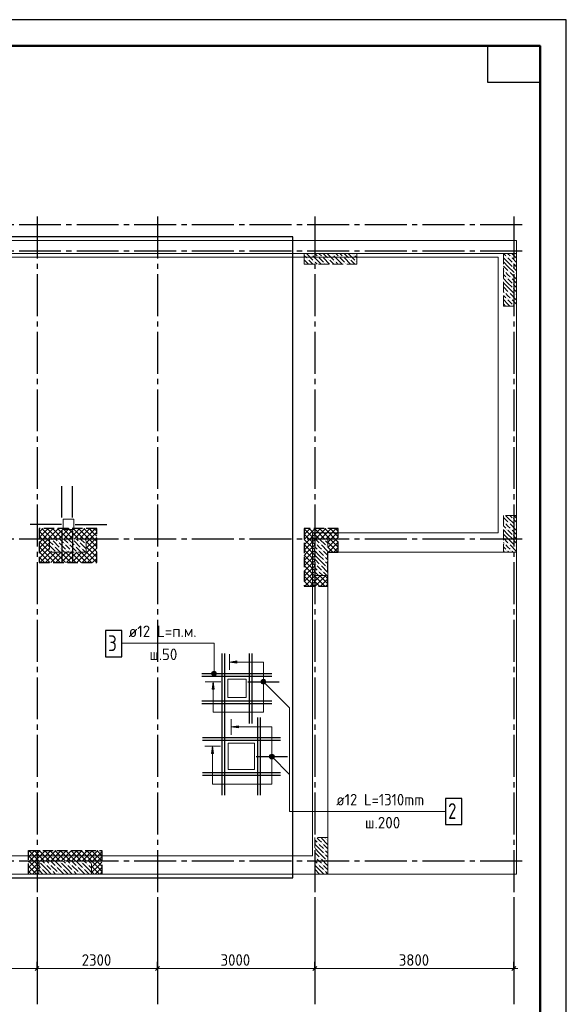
# Model space of a CAD drawing. Header units: millimetres. Extents: x 0 to 42000, y 0 to 29700.
# Tile 8 of 8: x 31570 to 42000, y 10896 to 29700. Entities that reach past the tile are written whole.
import ezdxf

# ---------------------------------------------------------------- set-up
doc = ezdxf.new("R2010")
doc.units = ezdxf.units.MM
doc.linetypes.add('______2', pattern=[270, 200, -70])
doc.linetypes.add('______5', pattern=[1100, 800, -100, 100, -100])
for name, color, linetype, lineweight in [('Standard', 7, 'Continuous', 25), ('ЖБ Перекрытие верхний уровень', 7, 'Continuous', 18), ('Обрамление П-обр. равн.', 7, 'Continuous', 25), ('Обрамление проемов стержнями', 7, 'Continuous', 18), ('Позиционная метка номер позиции', 7, 'Continuous', 13), ('Размерная линия_ общее', 7, 'Continuous', 13)]:
    doc.layers.add(name, color=color, linetype=linetype, lineweight=lineweight)
doc.layers.add('ЖБ Пилон', color=7, linetype='______2', lineweight=13, true_color=0xa0a0a0)
doc.layers.add('Оси', color=7, linetype='______5', lineweight=13, true_color=0x656565)
doc.styles.add('ISOCPEUR', font='txt')

msp = doc.modelspace()

# ---------------------------------------------------------------- hatches: boundary and pattern name
at = {"layer": 'ЖБ Пилон', "linetype": 'Continuous', "lineweight": 18, "transparency": 33554687}
for points in [[(37140, 25209), (37146, 25215), (37153, 25209), (37146, 25202)], [(37540, 25209), (37546, 25215), (37553, 25209), (37546, 25202)], [(37940, 25209), (37946, 25215), (37953, 25209), (37946, 25202)], [(37060, 25129), (37066, 25135), (37073, 25129), (37066, 25122)], [(37180, 25089), (37186, 25095), (37193, 25089), (37186, 25082)], [(37260, 25169), (37266, 25175), (37273, 25169), (37266, 25162)], [(37340, 25169), (37346, 25175), (37353, 25169), (37346, 25162)], [(37380, 25049), (37386, 25055), (37393, 25049), (37386, 25042)], [(37460, 25129), (37466, 25135), (37473, 25129), (37466, 25122)], [(37580, 25089), (37586, 25095), (37593, 25089), (37586, 25082)], [(37660, 25169), (37666, 25175), (37673, 25169), (37666, 25162)], [(37740, 25169), (37746, 25175), (37753, 25169), (37746, 25162)], [(37780, 25049), (37786, 25055), (37793, 25049), (37786, 25042)], [(37860, 25129), (37866, 25135), (37873, 25129), (37866, 25122)], [(37980, 25089), (37986, 25095), (37993, 25089), (37986, 25082)], [(40860, 25169), (40866, 25175), (40873, 25169), (40866, 25162)], [(40940, 25169), (40946, 25175), (40953, 25169), (40946, 25162)], [(40980, 25049), (40986, 25055), (40993, 25049), (40986, 25042)], [(40820, 24889), (40826, 24895), (40833, 24889), (40826, 24882)], [(40900, 24889), (40906, 24895), (40913, 24889), (40906, 24882)], [(40980, 24969), (40986, 24975), (40993, 24969), (40986, 24962)], [(41020, 24849), (41026, 24855), (41033, 24849), (41026, 24842)], [(40860, 24769), (40866, 24775), (40873, 24769), (40866, 24762)], [(40940, 24769), (40946, 24775), (40953, 24769), (40946, 24762)], [(40980, 24649), (40986, 24655), (40993, 24649), (40986, 24642)], [(40820, 24489), (40826, 24495), (40833, 24489), (40826, 24482)], [(40900, 24489), (40906, 24495), (40913, 24489), (40906, 24482)], [(40980, 24569), (40986, 24575), (40993, 24569), (40986, 24562)], [(41020, 24449), (41026, 24455), (41033, 24449), (41026, 24442)], [(40860, 24369), (40866, 24375), (40873, 24369), (40866, 24362)], [(40940, 24369), (40946, 24375), (40953, 24369), (40946, 24362)], [(40980, 24249), (40986, 24255), (40993, 24249), (40986, 24242)], [(40980, 20169), (40986, 20175), (40993, 20169), (40986, 20162)], [(40820, 20089), (40826, 20095), (40833, 20089), (40826, 20082)], [(40860, 19969), (40866, 19975), (40873, 19969), (40866, 19962)], [(40900, 20089), (40906, 20095), (40913, 20089), (40906, 20082)], [(40940, 19969), (40946, 19975), (40953, 19969), (40946, 19962)], [(41020, 20049), (41026, 20055), (41033, 20049), (41026, 20042)], [(32180, 19769), (32186, 19775), (32193, 19769), (32186, 19762)], [(32580, 19769), (32586, 19775), (32593, 19769), (32586, 19762)], [(37380, 19769), (37386, 19775), (37393, 19769), (37386, 19762)], [(40980, 19849), (40986, 19855), (40993, 19849), (40986, 19842)], [(40980, 19769), (40986, 19775), (40993, 19769), (40986, 19762)], [(32140, 19569), (32146, 19575), (32153, 19569), (32146, 19562)], [(32220, 19649), (32226, 19655), (32233, 19649), (32226, 19642)], [(32300, 19729), (32306, 19735), (32313, 19729), (32306, 19722)], [(32340, 19609), (32346, 19615), (32353, 19609), (32346, 19602)], [(32420, 19689), (32426, 19695), (32433, 19689), (32426, 19682)], [(32460, 19569), (32466, 19575), (32473, 19569), (32466, 19562)], [(32500, 19689), (32506, 19695), (32513, 19689), (32506, 19682)], [(32540, 19569), (32546, 19575), (32553, 19569), (32546, 19562)], [(32620, 19649), (32626, 19655), (32633, 19649), (32626, 19642)], [(32700, 19729), (32706, 19735), (32713, 19729), (32706, 19722)], [(32740, 19609), (32746, 19615), (32753, 19609), (32746, 19602)], [(32820, 19689), (32826, 19695), (32833, 19689), (32826, 19682)], [(37220, 19689), (37226, 19695), (37233, 19689), (37226, 19682)], [(37260, 19569), (37266, 19575), (37273, 19569), (37266, 19562)], [(37300, 19689), (37306, 19695), (37313, 19689), (37306, 19682)], [(37340, 19569), (37346, 19575), (37353, 19569), (37346, 19562)], [(37420, 19649), (37426, 19655), (37433, 19649), (37426, 19642)], [(40820, 19689), (40826, 19695), (40833, 19689), (40826, 19682)], [(40860, 19569), (40866, 19575), (40873, 19569), (40866, 19562)], [(40900, 19689), (40906, 19695), (40913, 19689), (40906, 19682)], [(40940, 19569), (40946, 19575), (40953, 19569), (40946, 19562)], [(41020, 19649), (41026, 19655), (41033, 19649), (41026, 19642)], [(32263, 19532), (32266, 19535), (32270, 19532)], [(32663, 19532), (32666, 19535), (32670, 19532)], [(37380, 19449), (37386, 19455), (37393, 19449), (37386, 19442)], [(37380, 19369), (37386, 19375), (37393, 19369), (37386, 19362)], [(37220, 19289), (37226, 19295), (37233, 19289), (37226, 19282)], [(37300, 19289), (37306, 19295), (37313, 19289), (37306, 19282)], [(37420, 19249), (37426, 19255), (37433, 19249), (37426, 19242)], [(37260, 19169), (37266, 19175), (37273, 19169), (37266, 19162)], [(37340, 19169), (37346, 19175), (37353, 19169), (37346, 19162)], [(37260, 13969), (37266, 13975), (37273, 13969), (37266, 13962)], [(37340, 13969), (37346, 13975), (37353, 13969), (37346, 13962)], [(37420, 14049), (37426, 14055), (37433, 14049), (37426, 14042)], [(37380, 13849), (37386, 13855), (37393, 13849), (37386, 13842)], [(37380, 13769), (37386, 13775), (37393, 13769), (37386, 13762)], [(31940, 13609), (31946, 13615), (31953, 13609), (31946, 13602)], [(32060, 13569), (32066, 13575), (32073, 13569), (32066, 13562)], [(32140, 13569), (32146, 13575), (32153, 13569), (32146, 13562)], [(32340, 13609), (32346, 13615), (32353, 13609), (32346, 13602)], [(32460, 13569), (32466, 13575), (32473, 13569), (32466, 13562)], [(32540, 13569), (32546, 13575), (32553, 13569), (32546, 13562)], [(32740, 13609), (32746, 13615), (32753, 13609), (32746, 13602)], [(32860, 13569), (32866, 13575), (32873, 13569), (32866, 13562)], [(37220, 13689), (37226, 13695), (37233, 13689), (37226, 13682)], [(37260, 13569), (37266, 13575), (37273, 13569), (37266, 13562)], [(37300, 13689), (37306, 13695), (37313, 13689), (37306, 13682)], [(37340, 13569), (37346, 13575), (37353, 13569), (37346, 13562)], [(37420, 13649), (37426, 13655), (37433, 13649), (37426, 13642)], [(31980, 13489), (31986, 13495), (31993, 13489), (31986, 13482)], [(32180, 13449), (32186, 13455), (32193, 13449), (32186, 13442)], [(32260, 13529), (32266, 13535), (32273, 13529), (32266, 13522)], [(32300, 13409), (32306, 13415), (32313, 13409), (32306, 13402)], [(32380, 13489), (32386, 13495), (32393, 13489), (32386, 13482)], [(32580, 13449), (32586, 13455), (32593, 13449), (32586, 13442)], [(32660, 13529), (32666, 13535), (32673, 13529), (32666, 13522)], [(32700, 13409), (32706, 13415), (32713, 13409), (32706, 13402)], [(32780, 13489), (32786, 13495), (32793, 13489), (32786, 13482)], [(37380, 13449), (37386, 13455), (37393, 13449), (37386, 13442)]]:
    msp.add_hatch(color=7, dxfattribs=at).paths.add_polyline_path(points, flags=16)
at = {"layer": 'Обрамление П-обр. равн.', "linetype": 'Continuous', "lineweight": 13, "transparency": 33554687}
for points in [[(35715, 17413), (35575, 17433), (35715, 17453)], [(35745, 16173), (35605, 16193), (35745, 16213)]]:
    msp.add_hatch(color=7, dxfattribs=at).paths.add_polyline_path(points, flags=16)
for points in [[(35281, 16917), (35261, 17057), (35241, 16917)], [(35271, 15687), (35251, 15827), (35231, 15687)]]:
    msp.add_hatch(color=7, dxfattribs=at).paths.add_polyline_path(points)
at = {"layer": 'Позиционная метка номер позиции', "linetype": 'Continuous', "lineweight": 13, "transparency": 33554687}
for points in [[(35235, 17212), (35325, 17212), (35318, 17234)], [(35235, 17212), (35318, 17234), (35241, 17234)], [(35241, 17189), (35325, 17212), (35235, 17212)], [(35241, 17234), (35318, 17234), (35302, 17250)], [(35241, 17234), (35302, 17250), (35257, 17250)], [(35241, 17189), (35318, 17189), (35325, 17212)], [(35257, 17173), (35318, 17189), (35241, 17189)], [(35257, 17250), (35302, 17250), (35280, 17257)], [(35257, 17173), (35302, 17173), (35318, 17189)], [(35302, 17173), (35257, 17173), (35280, 17167)], [(36178, 17068), (36209, 17100), (36189, 17088)], [(36209, 17100), (36178, 17068), (36178, 17045)], [(36209, 17100), (36178, 17045), (36232, 17100)], [(36232, 17100), (36178, 17045), (36189, 17025)], [(36232, 17100), (36189, 17025), (36253, 17088)], [(36253, 17088), (36189, 17025), (36209, 17013)], [(36253, 17088), (36209, 17013), (36264, 17068)], [(36264, 17068), (36209, 17013), (36232, 17013)], [(36264, 17068), (36232, 17013), (36264, 17045)], [(36264, 17045), (36232, 17013), (36253, 17025)], [(36338, 15638), (36369, 15670), (36349, 15658)], [(36369, 15670), (36338, 15638), (36338, 15615)], [(36369, 15670), (36338, 15615), (36392, 15670)], [(36392, 15670), (36338, 15615), (36349, 15595)], [(36392, 15670), (36349, 15595), (36413, 15658)], [(36413, 15658), (36349, 15595), (36369, 15583)], [(36413, 15658), (36369, 15583), (36424, 15638)], [(36424, 15638), (36369, 15583), (36392, 15583)], [(36424, 15638), (36392, 15583), (36424, 15615)], [(36424, 15615), (36392, 15583), (36413, 15595)]]:
    msp.add_hatch(color=7, dxfattribs=at).paths.add_polyline_path(points)

# ---------------------------------------------------------------- linework, layer by layer
at = {"layer": 'Standard', "color": 7, "linetype": 'Continuous', "lineweight": 35, "transparency": 33554687}
for p, q in [((41500, 27600), (41500, 20500)), ((41500, 27200), (41500, 20100))]:
    msp.add_line(p, q, dxfattribs=at)
at = {"layer": 'Standard', "color": 7, "linetype": 'Continuous', "lineweight": 50, "transparency": 33554687}
msp.add_line((41500, 27100), (41500, 23200), dxfattribs=at)
at = {"layer": 'Standard', "color": 9, "linetype": '______2', "lineweight": -3, "true_color": 0xc7c7c7, "transparency": 33554687}
for p, q in [((31940, 19982), (31940, 19332)), ((33040, 19982), (31940, 19982)), ((33040, 19332), (33040, 19982)), ((37650, 19982), (37000, 19982)), ((37000, 19982), (37000, 18882)), ((37650, 19532), (37650, 19982)), ((37450, 18882), (37450, 19532)), ((37450, 19532), (37650, 19532)), ((31940, 19332), (33040, 19332)), ((37000, 18882), (37450, 18882)), ((31740, 13382), (31740, 13832)), ((31740, 13832), (33140, 13832)), ((33140, 13832), (33140, 13382))]:
    msp.add_line(p, q, dxfattribs=at)
at = {"layer": 'Standard', "color": 9, "linetype": 'Continuous', "lineweight": -3, "true_color": 0xc7c7c7, "transparency": 33554687}
for p, q in [((31940, 19910), (32011, 19982)), ((31940, 19810), (32111, 19982)), ((31940, 19710), (32211, 19982)), ((31940, 19610), (32311, 19982)), ((31940, 19934), (32140, 19734)), ((31993, 19982), (32193, 19782)), ((32093, 19982), (32293, 19782)), ((32193, 19982), (32393, 19782)), ((32211, 19782), (32411, 19982)), ((32293, 19982), (32493, 19782)), ((32311, 19782), (32511, 19982)), ((32393, 19982), (32593, 19782)), ((32411, 19782), (32611, 19982)), ((32493, 19982), (32652, 19822)), ((32593, 19982), (32652, 19922)), ((32652, 19922), (32711, 19982)), ((32652, 19822), (32811, 19982)), ((37000, 19970), (37011, 19982)), ((37000, 19870), (37111, 19982)), ((37000, 19770), (37211, 19982)), ((37000, 19670), (37311, 19982)), ((37000, 19974), (37200, 19774)), ((37093, 19982), (37293, 19782)), ((37193, 19982), (37393, 19782)), ((37211, 19782), (37411, 19982)), ((37293, 19982), (37650, 19624)), ((37311, 19782), (37511, 19982)), ((37393, 19982), (37650, 19724)), ((37411, 19782), (37611, 19982)), ((37493, 19982), (37650, 19824)), ((37593, 19982), (37650, 19924)), ((31940, 19834), (32140, 19634)), ((32511, 19782), (32652, 19922)), ((32611, 19782), (32652, 19822)), ((32840, 19710), (33040, 19910)), ((32840, 19610), (33040, 19810)), ((37000, 19874), (37200, 19674)), ((37000, 19774), (37200, 19574)), ((37000, 19570), (37200, 19770)), ((37450, 19720), (37650, 19920)), ((37450, 19620), (37650, 19820)), ((31940, 19734), (32140, 19534)), ((31940, 19634), (32052, 19522)), ((31952, 19522), (32140, 19710)), ((32052, 19522), (32140, 19610)), ((32840, 19734), (33040, 19534)), ((32840, 19634), (32952, 19522)), ((32852, 19522), (33040, 19710)), ((32952, 19522), (33040, 19610)), ((37000, 19674), (37152, 19522)), ((37000, 19574), (37052, 19522)), ((37052, 19522), (37200, 19670)), ((37152, 19522), (37200, 19570)), ((37450, 19724), (37643, 19532)), ((37450, 19624), (37543, 19532)), ((37461, 19532), (37650, 19720)), ((37561, 19532), (37650, 19620)), ((31940, 19534), (31952, 19522)), ((31940, 19510), (31952, 19522)), ((31940, 19410), (32052, 19522)), ((31940, 19434), (32043, 19332)), ((31952, 19522), (32143, 19332)), ((31961, 19332), (32152, 19522)), ((32052, 19522), (32243, 19332)), ((32061, 19332), (32252, 19522)), ((32143, 19532), (32152, 19522)), ((32152, 19522), (32161, 19532)), ((32152, 19522), (32343, 19332)), ((32161, 19332), (32352, 19522)), ((32243, 19532), (32252, 19522)), ((32252, 19522), (32261, 19532)), ((32252, 19522), (32443, 19332)), ((32261, 19332), (32452, 19522)), ((32343, 19532), (32352, 19522)), ((32352, 19522), (32361, 19532)), ((32352, 19522), (32543, 19332)), ((32361, 19332), (32552, 19522)), ((32443, 19532), (32452, 19522)), ((32452, 19522), (32461, 19532)), ((32452, 19522), (32643, 19332)), ((32461, 19332), (32652, 19522)), ((32543, 19532), (32552, 19522)), ((32552, 19522), (32561, 19532)), ((32552, 19522), (32652, 19422)), ((32561, 19332), (32652, 19422)), ((32643, 19532), (32652, 19522)), ((32652, 19522), (32661, 19532)), ((32652, 19422), (32752, 19522)), ((32652, 19522), (32843, 19332)), ((32652, 19422), (32743, 19332)), ((32661, 19332), (32852, 19522)), ((32743, 19532), (32752, 19522)), ((32752, 19522), (32761, 19532)), ((32752, 19522), (32943, 19332)), ((32761, 19332), (32952, 19522)), ((32840, 19534), (32852, 19522)), ((32852, 19522), (33040, 19334)), ((32861, 19332), (33040, 19510)), ((32952, 19522), (33040, 19434)), ((32961, 19332), (33040, 19410)), ((37000, 19470), (37052, 19522)), ((37000, 19370), (37152, 19522)), ((37000, 19474), (37200, 19274)), ((37000, 19270), (37200, 19470)), ((37000, 19374), (37200, 19174)), ((37000, 19170), (37200, 19370)), ((37052, 19522), (37200, 19374)), ((37152, 19522), (37200, 19474)), ((31940, 19334), (31943, 19332)), ((37000, 19274), (37393, 18882)), ((37000, 19070), (37200, 19270)), ((37000, 19174), (37293, 18882)), ((37000, 18970), (37200, 19170)), ((37000, 19074), (37193, 18882)), ((37011, 18882), (37211, 19082)), ((37111, 18882), (37311, 19082)), ((37211, 18882), (37411, 19082)), ((37293, 19082), (37450, 18924)), ((37311, 18882), (37450, 19020)), ((37393, 19082), (37450, 19024)), ((37000, 18974), (37093, 18882)), ((37411, 18882), (37450, 18920)), ((31740, 13810), (31761, 13832)), ((31740, 13710), (31861, 13832)), ((31740, 13610), (31961, 13832)), ((31740, 13734), (31940, 13534)), ((31743, 13832), (31943, 13632)), ((31752, 13522), (32061, 13832)), ((31843, 13832), (32043, 13632)), ((31943, 13832), (32143, 13632)), ((31961, 13632), (32161, 13832)), ((32043, 13832), (32243, 13632)), ((32061, 13632), (32261, 13832)), ((32143, 13832), (32343, 13632)), ((32161, 13632), (32361, 13832)), ((32243, 13832), (32443, 13632)), ((32261, 13632), (32461, 13832)), ((32343, 13832), (32543, 13632)), ((32361, 13632), (32561, 13832)), ((32443, 13832), (32643, 13632)), ((32461, 13632), (32652, 13822)), ((32543, 13832), (32652, 13722)), ((32643, 13832), (32652, 13822)), ((32652, 13822), (32661, 13832)), ((32652, 13722), (32761, 13832)), ((32652, 13822), (32843, 13632)), ((32661, 13632), (32861, 13832)), ((32743, 13832), (33052, 13522)), ((32761, 13632), (32961, 13832)), ((32843, 13832), (33140, 13534)), ((32861, 13632), (33061, 13832)), ((32940, 13610), (33140, 13810)), ((32943, 13832), (33140, 13634)), ((33043, 13832), (33140, 13734)), ((31740, 13634), (31852, 13522)), ((31852, 13522), (31940, 13610)), ((32561, 13632), (32652, 13722)), ((32652, 13722), (32743, 13632)), ((32952, 13522), (33140, 13710)), ((33052, 13522), (33140, 13610)), ((31740, 13534), (31752, 13522)), ((31740, 13510), (31752, 13522)), ((31740, 13410), (31852, 13522)), ((31740, 13434), (31793, 13382)), ((31752, 13522), (31893, 13382)), ((31811, 13382), (31940, 13510)), ((31852, 13522), (31940, 13434)), ((31911, 13382), (31940, 13410)), ((32940, 13534), (32952, 13522)), ((32940, 13510), (32952, 13522)), ((32940, 13410), (33052, 13522)), ((32940, 13434), (32993, 13382)), ((32952, 13522), (33093, 13382)), ((33011, 13382), (33140, 13510)), ((33052, 13522), (33140, 13434)), ((33111, 13382), (33140, 13410))]:
    msp.add_line(p, q, dxfattribs=at)
at = {"layer": 'Standard', "color": 7, "linetype": 'Continuous', "lineweight": 25, "transparency": 33554687}
for points in [[(0, 0), (42000, 0), (42000, 29700), (0, 29700), (0, 0)], [(41500, 29200), (41500, 28500), (40500, 28500), (40500, 29200), (41500, 29200)]]:
    msp.add_lwpolyline(points, close=True, dxfattribs=at)
at = {"layer": 'Standard', "color": 7, "linetype": 'Continuous', "lineweight": 50, "transparency": 33554687}
msp.add_lwpolyline([(2000, 29200), (41500, 29200), (41500, 500), (2000, 500), (2000, 29200)], close=True, dxfattribs=at)
at = {"layer": 'Standard', "color": 7, "linetype": 'Continuous', "lineweight": 13, "transparency": 33554687}
msp.add_lwpolyline([(41500, 29200), (2000, 29200), (2000, 6000), (41500, 6000), (41500, 29200)], dxfattribs=at)
at = {"layer": 'Standard', "color": 2, "linetype": 'Continuous', "lineweight": 13, "transparency": 33554687}
for points in [[(4250, 13382), (41050, 13382), (41050, 25482), (4250, 25482), (4250, 13382)], [(4250, 13382), (41050, 13382), (41050, 25232), (4250, 25232), (4250, 13382)]]:
    msp.add_lwpolyline(points, dxfattribs=at)
at = {"layer": 'Standard', "color": 254, "linetype": 'Continuous', "lineweight": 25, "true_color": 0xc4c4ff, "transparency": 33554687}
msp.add_lwpolyline([(8381, 13313), (36781, 13313), (36781, 25551), (8381, 25551), (8381, 13313)], dxfattribs=at)
at = {"layer": 'Standard', "color": 9, "linetype": 'Continuous', "lineweight": -3, "true_color": 0xc7c7c7, "transparency": 33554687}
for points in [[(32693, 19982), (32808, 19866), (32808, 19866), (33040, 19634)], [(32711, 19782), (32783, 19853), (32783, 19853), (32911, 19982)], [(32793, 19982), (32875, 19899), (32875, 19899), (33040, 19734)], [(32811, 19782), (32983, 19953), (32983, 19953), (33011, 19982)], [(32893, 19982), (32942, 19933), (32942, 19933), (33040, 19834)], [(32993, 19982), (33008, 19966), (33008, 19966), (33040, 19934)], [(32652, 19922), (32742, 19833), (32742, 19833), (32793, 19782)], [(32652, 19822), (32675, 19799), (32675, 19799), (32693, 19782)]]:
    msp.add_lwpolyline(points, dxfattribs=at)
at = {"layer": 'ЖБ Перекрытие верхний уровень', "color": 7, "linetype": 'Continuous', "lineweight": 18, "transparency": 33554687}
for p, q in [((41050, 25482), (4250, 25482)), ((41050, 19532), (41050, 25482)), ((32400, 19962), (32400, 20162)), ((32400, 20162), (32600, 20162)), ((32600, 20162), (32600, 19962)), ((32600, 19962), (32400, 19962)), ((37450, 13382), (37450, 19532)), ((37450, 19532), (41050, 19532)), ((35540, 17102), (35890, 17102)), ((35540, 16752), (35540, 17102)), ((35890, 17102), (35890, 16752)), ((35890, 16752), (35540, 16752)), ((35550, 15382), (35550, 15882)), ((35550, 15882), (36050, 15882)), ((36050, 15882), (36050, 15382)), ((36050, 15382), (35550, 15382)), ((12350, 13382), (37450, 13382))]:
    msp.add_line(p, q, dxfattribs=at)
at = {"layer": 'ЖБ Пилон', "color": 253, "linetype": '______2', "lineweight": 13, "true_color": 0xa0a0a0, "transparency": 33554687}
for p, q in [((37000, 25232), (37000, 25032)), ((38000, 25232), (37000, 25232)), ((38000, 25032), (38000, 25232)), ((41050, 25232), (40800, 25232)), ((40800, 25232), (40800, 24232)), ((41050, 24232), (41050, 25232)), ((37000, 25032), (38000, 25032)), ((40800, 24232), (41050, 24232)), ((41050, 20232), (40800, 20232)), ((40800, 20232), (40800, 19532)), ((41050, 19532), (41050, 20232)), ((32140, 19782), (32140, 19532)), ((32840, 19782), (32140, 19782)), ((32840, 19532), (32840, 19782)), ((37450, 19782), (37200, 19782)), ((37200, 19782), (37200, 19082)), ((37450, 19082), (37450, 19782)), ((32140, 19532), (32840, 19532)), ((40800, 19532), (41050, 19532)), ((37200, 19082), (37450, 19082)), ((37450, 14082), (37200, 14082)), ((37200, 14082), (37200, 13382)), ((37450, 13382), (37450, 14082)), ((31940, 13632), (31940, 13382)), ((32940, 13632), (31940, 13632)), ((32940, 13382), (32940, 13632)), ((31940, 13382), (32940, 13382)), ((37200, 13382), (37450, 13382))]:
    msp.add_line(p, q, dxfattribs=at)
at = {"layer": 'ЖБ Пилон', "color": 9, "linetype": 'Continuous', "lineweight": 18, "true_color": 0xc7c7c7, "transparency": 33554687}
for p, q in [((37046, 25229), (37166, 25109)), ((37123, 25232), (37126, 25229)), ((37203, 25232), (37246, 25189)), ((37286, 25229), (37283, 25232)), ((37326, 25189), (37286, 25229)), ((37363, 25232), (37446, 25149)), ((37446, 25229), (37566, 25109)), ((37523, 25232), (37526, 25229)), ((37603, 25232), (37646, 25189)), ((37686, 25229), (37683, 25232)), ((37726, 25189), (37686, 25229)), ((37763, 25232), (37846, 25149)), ((37846, 25229), (37966, 25109)), ((37923, 25232), (37926, 25229)), ((40803, 25232), (40846, 25189)), ((40886, 25229), (40883, 25232)), ((40926, 25189), (40886, 25229)), ((40963, 25232), (41046, 25149)), ((41046, 25229), (41050, 25225)), ((37000, 25195), (37046, 25149)), ((37000, 25115), (37083, 25032)), ((37163, 25032), (37086, 25109)), ((37286, 25069), (37166, 25189)), ((37206, 25069), (37243, 25032)), ((37286, 25149), (37366, 25069)), ((37286, 25069), (37323, 25032)), ((37366, 25149), (37483, 25032)), ((37563, 25032), (37486, 25109)), ((37686, 25069), (37566, 25189)), ((37606, 25069), (37643, 25032)), ((37686, 25149), (37766, 25069)), ((37686, 25069), (37723, 25032)), ((37766, 25149), (37883, 25032)), ((37963, 25032), (37886, 25109)), ((38000, 25155), (37966, 25189)), ((40886, 25069), (40800, 25155)), ((40806, 25069), (40886, 24989)), ((40886, 25149), (40966, 25069)), ((40886, 25069), (40966, 24989)), ((40966, 25149), (41050, 25065)), ((41046, 24989), (41006, 25029)), ((40806, 24989), (40800, 24995)), ((40800, 24915), (40806, 24909)), ((40800, 24835), (40846, 24789)), ((40806, 24989), (40886, 24909)), ((40886, 24829), (40846, 24869)), ((40886, 24989), (41006, 24869)), ((40926, 24789), (40886, 24829)), ((40926, 24869), (41046, 24749)), ((41006, 24949), (41050, 24905)), ((41050, 24985), (41046, 24989)), ((41046, 24829), (41050, 24825)), ((40886, 24669), (40800, 24755)), ((40806, 24669), (40886, 24589)), ((40886, 24749), (40966, 24669)), ((40886, 24669), (40966, 24589)), ((40966, 24749), (41050, 24665)), ((40806, 24589), (40800, 24595)), ((40800, 24515), (40806, 24509)), ((40806, 24589), (40886, 24509)), ((40886, 24429), (40846, 24469)), ((40886, 24589), (41006, 24469)), ((40926, 24469), (41046, 24349)), ((41046, 24589), (41006, 24629)), ((41006, 24549), (41050, 24505)), ((41050, 24585), (41046, 24589)), ((40800, 24435), (40846, 24389)), ((40886, 24269), (40800, 24355)), ((40806, 24269), (40843, 24232)), ((40926, 24389), (40886, 24429)), ((40886, 24349), (40966, 24269)), ((40886, 24269), (40923, 24232)), ((40966, 24349), (41050, 24265)), ((41046, 24429), (41050, 24425)), ((40806, 20189), (40800, 20195)), ((40806, 20189), (40886, 20109)), ((40843, 20232), (40886, 20189)), ((40886, 20189), (41006, 20069)), ((40923, 20232), (40966, 20189)), ((41046, 20189), (41006, 20229)), ((41006, 20149), (41050, 20105)), ((41050, 20185), (41046, 20189)), ((40800, 20115), (40806, 20109)), ((40800, 20035), (40846, 19989)), ((40886, 19869), (40800, 19955)), ((40886, 20029), (40846, 20069)), ((40926, 19989), (40886, 20029)), ((40886, 19949), (40966, 19869)), ((40926, 20069), (41046, 19949)), ((40966, 19949), (41050, 19865)), ((41046, 20029), (41050, 20025)), ((32206, 19749), (32326, 19629)), ((32286, 19749), (32253, 19782)), ((32333, 19782), (32406, 19709)), ((32413, 19782), (32486, 19709)), ((32493, 19782), (32606, 19669)), ((32606, 19749), (32726, 19629)), ((32686, 19749), (32653, 19782)), ((32733, 19782), (32806, 19709)), ((32813, 19782), (32840, 19755)), ((37213, 19782), (37286, 19709)), ((37293, 19782), (37406, 19669)), ((37406, 19749), (37450, 19705)), ((40806, 19789), (40800, 19795)), ((40806, 19869), (40886, 19789)), ((40806, 19789), (40886, 19709)), ((40886, 19869), (40966, 19789)), ((40886, 19789), (41006, 19669)), ((41046, 19789), (41006, 19829)), ((41006, 19749), (41050, 19705)), ((41050, 19785), (41046, 19789)), ((32140, 19735), (32206, 19669)), ((32140, 19655), (32246, 19549)), ((32246, 19629), (32343, 19532)), ((32326, 19709), (32446, 19589)), ((32423, 19532), (32366, 19589)), ((32486, 19629), (32446, 19669)), ((32526, 19589), (32486, 19629)), ((32526, 19669), (32646, 19549)), ((32646, 19629), (32743, 19532)), ((32726, 19709), (32840, 19595)), ((32823, 19532), (32766, 19589)), ((37200, 19715), (37206, 19709)), ((37200, 19635), (37246, 19589)), ((37286, 19629), (37246, 19669)), ((37326, 19589), (37286, 19629)), ((37326, 19669), (37446, 19549)), ((37446, 19629), (37450, 19625)), ((40800, 19715), (40806, 19709)), ((40800, 19635), (40846, 19589)), ((40886, 19629), (40846, 19669)), ((40926, 19589), (40886, 19629)), ((40926, 19669), (41046, 19549)), ((41046, 19629), (41050, 19625)), ((32166, 19549), (32183, 19532)), ((32486, 19549), (32503, 19532)), ((32566, 19549), (32583, 19532)), ((37286, 19469), (37200, 19555)), ((37206, 19389), (37200, 19395)), ((37206, 19469), (37286, 19389)), ((37206, 19389), (37286, 19309)), ((37286, 19549), (37366, 19469)), ((37286, 19469), (37366, 19389)), ((37286, 19389), (37406, 19269)), ((37366, 19549), (37450, 19465)), ((37446, 19389), (37406, 19429)), ((37450, 19385), (37446, 19389)), ((40823, 19532), (40800, 19555)), ((40886, 19549), (40903, 19532)), ((40966, 19549), (40983, 19532)), ((37200, 19315), (37206, 19309)), ((37200, 19235), (37246, 19189)), ((37286, 19229), (37246, 19269)), ((37326, 19189), (37286, 19229)), ((37326, 19269), (37446, 19149)), ((37406, 19349), (37450, 19305)), ((37446, 19229), (37450, 19225)), ((37273, 19082), (37200, 19155)), ((37286, 19149), (37353, 19082)), ((37366, 19149), (37433, 19082)), ((37200, 14035), (37246, 13989)), ((37286, 13869), (37200, 13955)), ((37286, 14029), (37246, 14069)), ((37326, 13989), (37286, 14029)), ((37286, 13949), (37366, 13869)), ((37326, 14069), (37446, 13949)), ((37366, 13949), (37450, 13865)), ((37393, 14082), (37406, 14069)), ((37446, 14029), (37450, 14025)), ((37206, 13789), (37200, 13795)), ((37206, 13869), (37286, 13789)), ((37206, 13789), (37286, 13709)), ((37286, 13869), (37366, 13789)), ((37286, 13789), (37406, 13669)), ((37446, 13789), (37406, 13829)), ((37406, 13749), (37450, 13705)), ((37450, 13785), (37446, 13789)), ((32086, 13469), (31966, 13589)), ((32003, 13632), (32046, 13589)), ((32086, 13629), (32083, 13632)), ((32126, 13589), (32086, 13629)), ((32086, 13549), (32166, 13469)), ((32163, 13632), (32246, 13549)), ((32166, 13549), (32286, 13429)), ((32246, 13629), (32366, 13509)), ((32323, 13632), (32326, 13629)), ((32486, 13469), (32366, 13589)), ((32403, 13632), (32446, 13589)), ((32486, 13629), (32483, 13632)), ((32526, 13589), (32486, 13629)), ((32486, 13549), (32566, 13469)), ((32563, 13632), (32646, 13549)), ((32566, 13549), (32686, 13429)), ((32646, 13629), (32766, 13509)), ((32723, 13632), (32726, 13629)), ((32886, 13469), (32766, 13589)), ((32803, 13632), (32846, 13589)), ((32886, 13629), (32883, 13632)), ((32926, 13589), (32886, 13629)), ((32886, 13549), (32940, 13495)), ((37200, 13715), (37206, 13709)), ((37200, 13635), (37246, 13589)), ((37286, 13469), (37200, 13555)), ((37286, 13629), (37246, 13669)), ((37326, 13589), (37286, 13629)), ((37286, 13549), (37366, 13469)), ((37326, 13669), (37446, 13549)), ((37366, 13549), (37450, 13465)), ((37446, 13629), (37450, 13625)), ((31940, 13535), (31966, 13509)), ((32006, 13389), (31940, 13455)), ((32006, 13469), (32086, 13389)), ((32006, 13389), (32013, 13382)), ((32086, 13469), (32166, 13389)), ((32086, 13389), (32093, 13382)), ((32246, 13389), (32206, 13429)), ((32253, 13382), (32246, 13389)), ((32406, 13389), (32286, 13509)), ((32326, 13389), (32333, 13382)), ((32406, 13469), (32486, 13389)), ((32406, 13389), (32413, 13382)), ((32486, 13469), (32566, 13389)), ((32486, 13389), (32493, 13382)), ((32646, 13389), (32606, 13429)), ((32653, 13382), (32646, 13389)), ((32806, 13389), (32686, 13509)), ((32726, 13389), (32733, 13382)), ((32806, 13469), (32886, 13389)), ((32806, 13389), (32813, 13382)), ((32886, 13469), (32940, 13415)), ((32886, 13389), (32893, 13382)), ((37206, 13389), (37200, 13395)), ((37206, 13469), (37286, 13389)), ((37206, 13389), (37213, 13382)), ((37286, 13469), (37366, 13389)), ((37286, 13389), (37293, 13382)), ((37446, 13389), (37406, 13429)), ((37450, 13385), (37446, 13389))]:
    msp.add_line(p, q, dxfattribs=at)
at = {"layer": 'Обрамление П-обр. равн.', "color": 7, "linetype": 'Continuous', "lineweight": 25, "transparency": 33554687}
for p, q in [((32375, 20193), (32375, 20793)), ((32575, 20193), (32575, 20793)), ((32369, 20057), (31769, 20057)), ((32631, 20057), (33231, 20057)), ((32375, 19931), (32375, 19331)), ((32575, 19931), (32575, 19331)), ((35921, 17057), (36521, 17057)), ((36081, 15627), (36681, 15627))]:
    msp.add_line(p, q, dxfattribs=at)
at = {"layer": 'Обрамление П-обр. равн.', "color": 7, "linetype": 'Continuous', "lineweight": 13, "transparency": 33554687}
for p, q in [((35575, 17583), (35575, 17283)), ((35575, 17433), (35715, 17453)), ((35575, 17433), (35575, 17433)), ((35575, 17433), (35575, 17433)), ((35575, 17433), (35575, 17433)), ((35715, 17413), (35575, 17433)), ((35715, 17453), (35715, 17413)), ((35715, 17433), (35725, 17433)), ((35111, 17057), (35411, 17057)), ((35261, 17057), (35241, 16917)), ((35261, 17057), (35261, 17057)), ((35261, 17057), (35261, 17057)), ((35261, 17057), (35261, 17057)), ((35281, 16917), (35261, 17057)), ((35241, 16917), (35281, 16917)), ((35261, 16917), (35261, 16907)), ((35605, 16343), (35605, 16043)), ((35605, 16193), (35745, 16213)), ((35605, 16193), (35605, 16193)), ((35605, 16193), (35605, 16193)), ((35605, 16193), (35605, 16193)), ((35745, 16173), (35605, 16193)), ((35745, 16213), (35745, 16173)), ((35745, 16193), (35755, 16193)), ((35101, 15827), (35401, 15827)), ((35251, 15827), (35231, 15687)), ((35251, 15827), (35251, 15827)), ((35251, 15827), (35251, 15827)), ((35251, 15827), (35251, 15827)), ((35271, 15687), (35251, 15827)), ((35231, 15687), (35271, 15687)), ((35251, 15687), (35251, 15677))]:
    msp.add_line(p, q, dxfattribs=at)
for points in [[(8375, 24357), (4630, 24357), (4630, 25167), (40700, 25167), (40700, 19897), (37290, 19897), (37160, 19897), (37160, 19552), (37160, 19302), (37160, 18361), (37160, 13731), (12700, 13731), (12700, 20831), (8820, 20831), (8820, 24027)], [(35575, 17433), (36221, 17433), (36221, 16473), (35261, 16473), (35261, 17057)], [(35605, 16193), (36381, 16193), (36381, 15103), (35251, 15103), (35251, 15827)]]:
    msp.add_lwpolyline(points, dxfattribs=at)
at = {"layer": 'Обрамление П-обр. равн.', "color": 7, "linetype": 'Continuous', "lineweight": 25, "transparency": 33554687}
msp.add_lwpolyline([(39694, 14327), (40004, 14327), (40004, 14827), (39694, 14827), (39694, 14327)], dxfattribs=at)
at = {"layer": 'Обрамление проемов стержнями', "color": 7, "linetype": 'Continuous', "lineweight": 25, "transparency": 33554687}
for p, q in [((35430, 17596), (35430, 14888)), ((35480, 17596), (35480, 14888)), ((35480, 17596), (35480, 14888)), ((35950, 17596), (35950, 16258)), ((35950, 17596), (35950, 16258)), ((36000, 17596), (36000, 16258)), ((35046, 17212), (36384, 17212)), ((35046, 17212), (36384, 17212)), ((35046, 17162), (36384, 17162)), ((35046, 17162), (36384, 17162)), ((35046, 16692), (36384, 16692)), ((35046, 16692), (36384, 16692)), ((35046, 16642), (36384, 16642)), ((35046, 16642), (36384, 16642)), ((36110, 16376), (36110, 14888)), ((36110, 16376), (36110, 14888)), ((36160, 16376), (36160, 14888)), ((36160, 16376), (36160, 14888)), ((35056, 15992), (36544, 15992)), ((35056, 15992), (36544, 15992)), ((35056, 15942), (36544, 15942)), ((35056, 15942), (36544, 15942)), ((35056, 15322), (36544, 15322)), ((35056, 15322), (36544, 15322)), ((35056, 15272), (36544, 15272)), ((35056, 15272), (36544, 15272))]:
    msp.add_line(p, q, dxfattribs=at)
msp.add_lwpolyline([(33208, 17532), (33518, 17532), (33518, 18032), (33208, 18032), (33208, 17532)], dxfattribs=at)
at = {"layer": 'Оси', "color": 8, "linetype": '______5', "lineweight": -3, "transparency": 33554687}
for p, q in [((41157, 25782), (3764, 25782)), ((31900, 25939), (31900, 12896)), ((34200, 25939), (34200, 12896)), ((37200, 25939), (37200, 12896)), ((41000, 25939), (41000, 12896)), ((41157, 25282), (3764, 25282)), ((41157, 19782), (3764, 19782)), ((41157, 13632), (3764, 13632))]:
    msp.add_line(p, q, dxfattribs=at)
at = {"layer": 'Оси', "color": 7, "linetype": 'Continuous', "lineweight": 25, "transparency": 33554687}
for p, q in [((31900, 12896), (31900, 10896)), ((34200, 12896), (34200, 10896)), ((37200, 12896), (37200, 10896)), ((41000, 12896), (41000, 10896))]:
    msp.add_line(p, q, dxfattribs=at)
at = {"layer": 'Позиционная метка номер позиции', "color": 7, "linetype": 'Continuous', "lineweight": 13, "transparency": 33554687}
for p, q in [((35235, 17212), (35235, 17212)), ((35280, 17257), (35280, 17257)), ((35280, 17167), (35280, 17167)), ((35325, 17212), (35325, 17212)), ((36189, 17088), (36189, 17088)), ((36189, 17025), (36189, 17025)), ((36253, 17088), (36253, 17088)), ((36253, 17025), (36253, 17025)), ((36349, 15658), (36349, 15658)), ((36381, 15627), (36721, 15287)), ((36413, 15658), (36413, 15658)), ((36349, 15595), (36349, 15595)), ((36413, 15595), (36413, 15595))]:
    msp.add_line(p, q, dxfattribs=at)
for points in [[(35280, 17212), (35280, 17792), (33518, 17792)], [(36221, 17057), (36721, 16557), (36721, 14577), (39686, 14577)]]:
    msp.add_lwpolyline(points, dxfattribs=at)
for centre in [(35280, 17212), (36221, 17057), (36381, 15627)]:
    msp.add_circle(centre, 45, dxfattribs=at)
at = {"layer": 'Размерная линия_ общее', "color": 253, "linetype": 'Continuous', "lineweight": -3, "true_color": 0xa0a0a0, "transparency": 33554687}
for p, q in [((31900, 11582), (31900, 11707)), ((34200, 11582), (34200, 11707)), ((37200, 11582), (37200, 11707)), ((41000, 11582), (41000, 11707)), ((31900, 11582), (31900, 11457)), ((31900, 11582), (31900, 11096)), ((34200, 11582), (34200, 11457)), ((34200, 11582), (34200, 11096)), ((37200, 11582), (37200, 11457)), ((37200, 11582), (37200, 11096)), ((41000, 11582), (41000, 11457)), ((41000, 11582), (41000, 11096))]:
    msp.add_line(p, q, dxfattribs=at)
at = {"layer": 'Размерная линия_ общее', "color": 7, "linetype": 'Continuous', "lineweight": 13, "transparency": 33554687}
for p, q in [((27500, 11582), (31900, 11582)), ((31900, 11582), (34200, 11582)), ((34200, 11582), (37200, 11582)), ((37200, 11582), (41000, 11582)), ((41000, 11582), (41075, 11582))]:
    msp.add_line(p, q, dxfattribs=at)
at = {"layer": 'Размерная линия_ общее', "color": 7, "linetype": 'Continuous', "lineweight": 25, "transparency": 33554687}
for p, q in [((31862, 11544), (31937, 11619)), ((34162, 11544), (34237, 11619)), ((37162, 11544), (37237, 11619)), ((40962, 11544), (41037, 11619))]:
    msp.add_line(p, q, dxfattribs=at)

# ---------------------------------------------------------------- texts
at = {"layer": 'Обрамление П-обр. равн.', "color": 7, "linetype": 'Continuous', "lineweight": 13, "transparency": 33554687, "attachment_point": 7, "style": 'ISOCPEUR'}
for s, insert, char_height, width in [('\\W0.92;ø12 L=1310mm ', (37610, 14694), 220, 2058.24), ('\\W0.78;2', (39744, 14437), 300, 326.4), ('\\W0.95;ш.200 ', (38160, 14254), 220, 962.14)]:
    msp.add_mtext(s, dxfattribs=dict(at, insert=insert, char_height=char_height, width=width))
at = {"layer": 'Обрамление проемов стержнями', "color": 7, "linetype": 'Continuous', "lineweight": 13, "transparency": 33554687, "attachment_point": 7, "style": 'ISOCPEUR'}
for s, insert, char_height, width in [('\\W0.94;ø12 L=п.м. ', (33649, 17909), 220, 1599.15), ('\\W0.78;3', (33258, 17642), 300, 326.4), ('\\W0.94;ш.50 ', (34045, 17469), 220, 807.15)]:
    msp.add_mtext(s, dxfattribs=dict(at, insert=insert, char_height=char_height, width=width))
at = {"layer": 'Размерная линия_ общее', "color": 7, "linetype": 'Continuous', "lineweight": 25, "transparency": 33554687, "char_height": 220, "attachment_point": 7, "style": 'ISOCPEUR'}
for s, insert, width in [('\\W0.93;2300', (32753, 11632), 718.1), ('\\W0.93;3000', (35403, 11632), 718.09), ('\\W0.93;3800', (38803, 11632), 718.09)]:
    msp.add_mtext(s, dxfattribs=dict(at, insert=insert, width=width))

doc.saveas('drawing.dxf')
